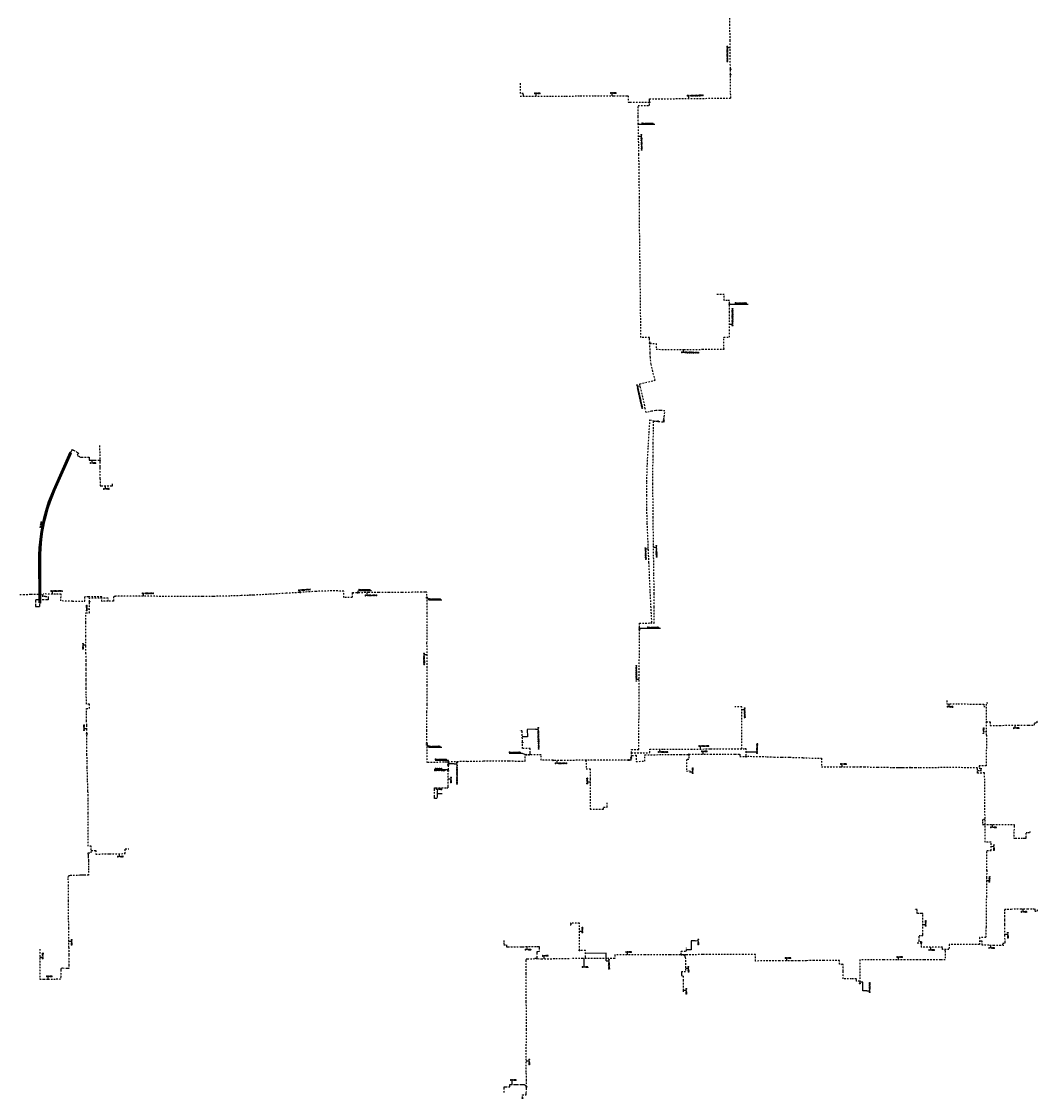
# Model space of a CAD drawing. Header units: millimetres. Extents: x 113593545 to 118192302, y 484533306 to 490462817.
# Tile 7 of 13: x 117145260 to 118019292, y 484533306 to 485459500. Entities that reach past the tile are written whole.
import ezdxf
from ezdxf.enums import TextEntityAlignment as Align

# ---------------------------------------------------------------- set-up
doc = ezdxf.new("R2010")
doc.units = ezdxf.units.MM
doc.header["$LTSCALE"] = 200
doc.linetypes.add('DASHDOT2', pattern=[12.7, 6.35, -3.175, 0, -3.175])
for name, color, linetype in [('WT-C-moftm', 7, 'Continuous'), ('WT-I-diam', 7, 'Continuous'), ('WT-I-info', 7, 'Continuous'), ('WT-I-mantelbuis', 7, 'Continuous'), ('WT-L-mantelbuis', 6, 'Continuous'), ('WT-L-telemetrie', 1, 'DASHDOT2')]:
    doc.layers.add(name, color=color, linetype=linetype)
doc.styles.add('DIN17', font='romans.shx', dxfattribs={"width": 0.9})

# ---------------------------------------------------------------- blocks, each defined once
blk = doc.blocks.new('LR-MOFTM')
at = {"color": 0, "linetype": 'ByBlock'}
for p, q in [((-0.5, -0.5), (0.5, 0.5)), ((0.5, -0.5), (-0.5, 0.5))]:
    blk.add_line(p, q, dxfattribs=at)
blk.add_circle((0, 0), 0.75, dxfattribs=at)
at = {"color": 0, "linetype": 'ByBlock', "lineweight": -2, "style": 'DIN17', "width": 0.9}
blk.add_attdef('*1', text='', height=1.8, dxfattribs=at).set_placement((0, 4), align=Align.MIDDLE)
blk = doc.blocks.new('LR-hyp')
at = {"color": 7, "linetype": 'ByBlock', "lineweight": -3, "style": 'DIN17', "width": 0.9}
blk.add_attdef('*1', text='', height=1.8, dxfattribs=at).set_placement((0, 0), align=Align.MIDDLE)
at = {"color": 7, "linetype": 'ByBlock', "lineweight": -2, "style": 'DIN17', "width": 0.9, "flags": 1}
blk.add_attdef('*2', text='', height=1.8, dxfattribs=at).set_placement((0, -5), align=Align.MIDDLE)
blk = doc.blocks.new('LR-DIAO1')
at = {"color": 0, "lineweight": -3}
blk.add_line((0, 0), (0, -5), dxfattribs=at)
blk.add_lwpolyline([(0.6, -5), (0, -5), (-0.6, -5)], dxfattribs=at)
at = {"color": 1, "lineweight": -3, "style": 'DIN17', "width": 0.9}
blk.add_attdef('*1', text='', height=1.8, dxfattribs=at).set_placement((-1.6, -5), align=Align.MIDDLE_RIGHT)
blk.add_attdef('*11', text='', height=1.8, dxfattribs=at).set_placement((1.6, -5), align=Align.MIDDLE_LEFT)
blk = doc.blocks.new('LR-DIAB1')
at = {"color": 0, "lineweight": -3}
blk.add_line((0, 0), (0, 5), dxfattribs=at)
blk.add_lwpolyline([(0.6, 5), (0, 5), (-0.6, 5)], dxfattribs=at)
at = {"color": 1, "lineweight": -3, "style": 'DIN17', "width": 0.9}
blk.add_attdef('*1', text='', height=1.8, dxfattribs=at).set_placement((-1.6, 5), align=Align.MIDDLE_RIGHT)
blk.add_attdef('*11', text='', height=1.8, dxfattribs=at).set_placement((1.6, 5), align=Align.MIDDLE_LEFT)

msp = doc.modelspace()

# ---------------------------------------------------------------- linework, layer by layer
at = {"layer": 'WT-I-diam'}
for p, q in [((117580460, 484844289), (117576091, 484844217)), ((117587354, 484850833), (117580354, 484850718)), ((117580354, 484850718), (117580460, 484844289)), ((117768678, 484831529), (117775524, 484831443)), ((117517385, 484821091), (117512177, 484821081)), ((117503122, 484795421), (117503197, 484796953)), ((117724935, 484669004), (117721390, 484668985)), ((117721390, 484668985), (117721430, 484661057)), ((117721430, 484661057), (117717221, 484661035)), ((117629088, 484653767), (117629086, 484648767)), ((117648186, 484658152), (117630516, 484658020)), ((117648236, 484651535), (117648186, 484658152)), ((117869001, 484633361), (117866418, 484633386)), ((117868929, 484625946), (117869001, 484633361)), ((117872426, 484625912), (117868929, 484625946)), ((117567231, 484545207), (117567230, 484546746))]:
    msp.add_line(p, q, dxfattribs=at)
at = {"layer": 'WT-I-info'}
for p, q in [((117675897, 485371194), (117677566, 485371194)), ((117677566, 485371194), (117690066, 485371194)), ((117754386, 485216508), (117757771, 485216508)), ((117757771, 485216508), (117770271, 485216508)), ((117434468, 484968209), (117435299, 484970124)), ((117435299, 484970124), (117446405, 484970124)), ((117494007, 484964025), (117495809, 484962036)), ((117495809, 484962036), (117506915, 484962036)), ((117676971, 484937711), (117682379, 484937711)), ((117682379, 484937711), (117694879, 484937711)), ((117493900, 484837411), (117495702, 484835422)), ((117495702, 484835422), (117506808, 484835422)), ((117564804, 484830288), (117575911, 484830288)), ((117575911, 484830288), (117579418, 484828901)), ((117500122, 484816230), (117512196, 484816254)), ((117501147, 484824165), (117512254, 484824165)), ((117512793, 484822625), (117512254, 484824165))]:
    msp.add_line(p, q, dxfattribs=at)
at = {"layer": 'WT-L-mantelbuis'}
msp.add_lwpolyline([(117168595, 485046603), (117172641, 485056897), (117187123, 485089298), (117187397, 485089176), (117172918, 485056780), (117168870, 485046481), (117166993, 485040754), (117165072, 485033872), (117163842, 485028611), (117163186, 485025386), (117162414, 485021003), (117161508, 485014411), (117160839, 485006890), (117160578, 485000585), (117160633, 484959587), (117160333, 484959586), (117160278, 485000584), (117160539, 485006910), (117161210, 485014445), (117162118, 485021050), (117162891, 485025442), (117163548, 485028675), (117164782, 485033946), (117166706, 485040841), (117168595, 485046603)], dxfattribs=at)
msp.add_lwpolyline([(117161298, 485000575), (117161557, 485006844), (117162223, 485014330), (117163122, 485020862), (117163902, 485025294), (117164545, 485028457), (117165772, 485033703), (117167682, 485040545), (117169549, 485046240), (117173587, 485056514), (117187751, 485088206), (117188025, 485088083), (117173862, 485056393), (117169831, 485046139), (117167969, 485040457), (117166063, 485033629), (117164838, 485028393), (117164197, 485025238), (117163418, 485020816), (117162522, 485014297), (117161857, 485006825), (117161598, 485000575), (117161653, 484959233), (117161353, 484959233)], close=True, dxfattribs=at)
at = {"layer": 'WT-L-telemetrie', "lineweight": -3}
for p, q in [((117754709, 485456180), (117754766, 485462819)), ((117754832, 485443084), (117754709, 485456180)), ((117755383, 485393693), (117754832, 485443084)), ((117685447, 485392912), (117755383, 485393693)), ((117685461, 485391640), (117685447, 485392912)), ((117675884, 485377565), (117675841, 485379958)), ((117675897, 485371194), (117675884, 485377565)), ((117676405, 485345111), (117675897, 485371194)), ((117676632, 485328708), (117676405, 485345111)), ((117676862, 485308171), (117676632, 485328708)), ((117677035, 485279396), (117676862, 485308171)), ((117678140, 485187749), (117677035, 485279396)), ((117754379, 485219718), (117752548, 485219709)), ((117754432, 485209433), (117754379, 485219718)), ((117754422, 485193496), (117754432, 485209433)), ((117685589, 485187839), (117678140, 485187749)), ((117685620, 485186794), (117685589, 485187839)), ((117685733, 485182982), (117685620, 485186794)), ((117749397, 485187910), (117754448, 485188022)), ((117749564, 485180276), (117749397, 485187910)), ((117754448, 485188022), (117754422, 485193496)), ((117685899, 485179722), (117685733, 485182982)), ((117685747, 485182706), (117691162, 485182661)), ((117686081, 485174458), (117685899, 485179722)), ((117691162, 485182661), (117691120, 485177607)), ((117691120, 485177607), (117715138, 485177407)), ((117715138, 485177407), (117730946, 485177606)), ((117730946, 485177606), (117749637, 485177832)), ((117749637, 485177832), (117749564, 485180276)), ((117686248, 485170638), (117686081, 485174458)), ((117686874, 485164746), (117686248, 485170638)), ((117688319, 485158661), (117686874, 485164746)), ((117690370, 485150934), (117688319, 485158661)), ((117677106, 485148025), (117690370, 485150934)), ((117677893, 485144533), (117677106, 485148025)), ((117681919, 485126654), (117677893, 485144533)), ((117682741, 485123252), (117681919, 485126654)), ((117685371, 485123887), (117682741, 485123252)), ((117687223, 485124335), (117685371, 485123887)), ((117690839, 485124977), (117687223, 485124335)), ((117694622, 485125073), (117690839, 485124977)), ((117698795, 485124578), (117694622, 485125073)), ((117698202, 485119579), (117698795, 485124578)), ((117685167, 485105810), (117685883, 485116830)), ((117685883, 485116830), (117690695, 485115932)), ((117688906, 485109354), (117688965, 485115810)), ((117688965, 485115810), (117690695, 485115932)), ((117690695, 485115932), (117697670, 485115103)), ((117697670, 485115103), (117698202, 485119579)), ((117684441, 485093504), (117685167, 485105810)), ((117688742, 485096889), (117688906, 485109354)), ((117688574, 485085673), (117688742, 485096889)), ((117683675, 485078639), (117684441, 485093504)), ((117688412, 485061783), (117688574, 485085673)), ((117683200, 485063705), (117683675, 485078639)), ((117683084, 485051724), (117683200, 485063705)), ((117688701, 485032811), (117688412, 485061783)), ((117683228, 485040771), (117683084, 485051724)), ((117683555, 485028554), (117683228, 485040771)), ((117688927, 485009224), (117688701, 485032811)), ((117684402, 485008967), (117683555, 485028554)), ((117685042, 484994091), (117684402, 485008967)), ((117689295, 484984458), (117688927, 485009224)), ((117685428, 484985320), (117685042, 484994091)), ((117686113, 484970165), (117685428, 484985320)), ((117689547, 484967414), (117689295, 484984458)), ((117686729, 484957789), (117686113, 484970165)), ((117689650, 484956109), (117689547, 484967414)), ((117687549, 484942618), (117686729, 484957789)), ((117689655, 484942020), (117689650, 484956109)), ((117676832, 484942027), (117686342, 484942263)), ((117676922, 484938432), (117676832, 484942027)), ((117676951, 484935771), (117676922, 484938432)), ((117686342, 484942263), (117687549, 484942618)), ((117686342, 484942263), (117689655, 484942020)), ((117676803, 484917400), (117676951, 484935771)), ((117676337, 484833395), (117676803, 484917400)), ((117765002, 484870240), (117758925, 484870233)), ((117765044, 484833938), (117765002, 484870240)), ((117576005, 484849431), (117573730, 484849447)), ((117576157, 484840180), (117576005, 484849431)), ((117493897, 484838483), (117493949, 484822261)), ((117576169, 484834160), (117576157, 484840180)), ((117582909, 484834174), (117576169, 484834160)), ((117578594, 484823459), (117578640, 484828906)), ((117582021, 484828889), (117578640, 484828906)), ((117592285, 484828924), (117582021, 484828889)), ((117582917, 484830638), (117582909, 484834174)), ((117582920, 484828892), (117582917, 484830638)), ((117592328, 484824185), (117592285, 484828924)), ((117669872, 484824360), (117669907, 484830564)), ((117669895, 484828383), (117670568, 484828384)), ((117669907, 484830564), (117669923, 484833430)), ((117669907, 484830564), (117685809, 484830713)), ((117669923, 484833430), (117676337, 484833395)), ((117685782, 484833589), (117697801, 484833702)), ((117685809, 484830713), (117685782, 484833589)), ((117697801, 484833702), (117721132, 484833805)), ((117721132, 484833805), (117738116, 484833887)), ((117738116, 484833887), (117755926, 484833972)), ((117755926, 484833972), (117766856, 484833931)), ((117500981, 484822351), (117493949, 484822261)), ((117508559, 484822449), (117500981, 484822351)), ((117510549, 484822525), (117508559, 484822449)), ((117512163, 484822587), (117510549, 484822525)), ((117528756, 484823224), (117512163, 484822587)), ((117528756, 484823224), (117542809, 484823547)), ((117542809, 484823547), (117555489, 484823707)), ((117555489, 484823707), (117564661, 484823576)), ((117564661, 484823576), (117572918, 484823507)), ((117572918, 484823507), (117578594, 484823459)), ((117610072, 484824063), (117592328, 484824185)), ((117638685, 484824184), (117610072, 484824063)), ((117669872, 484824360), (117638685, 484824184))]:
    msp.add_line(p, q, dxfattribs=at)
at = {"layer": 'WT-L-telemetrie'}
for p, q in [((117574484, 485397507), (117574402, 485406855)), ((117574148, 485395271), (117601773, 485395387)), ((117576880, 485397536), (117574484, 485397507)), ((117576890, 485396719), (117576880, 485397536)), ((117576890, 485396719), (117576928, 485395283)), ((117601773, 485395387), (117613818, 485395431)), ((117613818, 485395431), (117625913, 485395479)), ((117625913, 485395479), (117638292, 485395535)), ((117638292, 485395535), (117654731, 485395600)), ((117654731, 485395600), (117665673, 485395645)), ((117665673, 485395645), (117667220, 485395651)), ((117667220, 485395651), (117667200, 485390078)), ((117685470, 485390946), (117685461, 485391640)), ((117685495, 485389028), (117685470, 485390946)), ((117667200, 485390078), (117668874, 485390076)), ((117668874, 485390076), (117685482, 485390053)), ((117675743, 485387189), (117685518, 485387205)), ((117675841, 485379958), (117675743, 485387189)), ((117685518, 485387205), (117685495, 485389028)), ((117749883, 485224695), (117742992, 485224695)), ((117749883, 485219695), (117749883, 485224695)), ((117752548, 485219709), (117749883, 485219695)), ((117212455, 485094738, -2909), (117212529, 485082733, -2909)), ((117187955, 485089542), (117188624, 485090518)), ((117188624, 485090518), (117189225, 485091441)), ((117189225, 485091441), (117190006, 485090975)), ((117190006, 485090975), (117192873, 485089276)), ((117192873, 485089276), (117194166, 485088510)), ((117193746, 485087705), (117193017, 485086295)), ((117193017, 485086295), (117193879, 485085850)), ((117194166, 485088510), (117193746, 485087705)), ((117193879, 485085850), (117195109, 485085229)), ((117195109, 485085229), (117195993, 485084780)), ((117195993, 485084780), (117196980, 485084779)), ((117196980, 485084779), (117202505, 485084778)), ((117202505, 485084778), (117203390, 485084778)), ((117203390, 485084778), (117203390, 485083598)), ((117203390, 485083598), (117203369, 485082353)), ((117203369, 485082353), (117204629, 485082332)), ((117204629, 485082332), (117206277, 485082293)), ((117206277, 485082293), (117207232, 485082275)), ((117207232, 485082275), (117208242, 485082254)), ((117208242, 485082254), (117211735, 485082180)), ((117211735, 485082180), (117212528, 485082164)), ((117212529, 485082733, -2909), (117212527, 485081430, -2909)), ((117212527, 485081430, -2909), (117212530, 485080567, -2909)), ((117212530, 485080567, -2909), (117212581, 485076909, -2909)), ((117212581, 485076909, -2909), (117212603, 485075373, -2909)), ((117212603, 485075373, -2909), (117212760, 485066367, -2909)), ((117212760, 485066367, -2909), (117212847, 485060980, -2909)), ((117212847, 485060980, -2909), (117212862, 485060048, -2909)), ((117212862, 485060048, -2909), (117213950, 485060066, -2909)), ((117213950, 485060066, -2909), (117222625, 485060136, -2909)), ((117222625, 485060136, -2909), (117223431, 485060144, -2909)), ((117223430, 485061265, -2909), (117223433, 485061964, -2909)), ((117223431, 485060144, -2909), (117223430, 485061265, -2909)), ((117143726, 484966771), (117146761, 484966804)), ((117146761, 484966804), (117153363, 484966906)), ((117153363, 484966906), (117161293, 484967101)), ((117161293, 484967101), (117163744, 484967171)), ((117163494, 484964868), (117163429, 484967162)), ((117165743, 484964932), (117163494, 484964868)), ((117174426, 484967138), (117163744, 484967171)), ((117165743, 484964932), (117168216, 484964912)), ((117168216, 484964912), (117168216, 484963834)), ((117179259, 484967071), (117174426, 484967138)), ((117179177, 484961171), (117179259, 484967071)), ((117199616, 484960888), (117199669, 484964738)), ((117202722, 484964735), (117199669, 484964738)), ((117214213, 484964723), (117202722, 484964735)), ((117214310, 484960853), (117214213, 484964723)), ((117226175, 484964968), (117224355, 484964940)), ((117224355, 484964940), (117224376, 484960912)), ((117290432, 484965041), (117226170, 484965293)), ((117226170, 484965293), (117226175, 484964968)), ((117300835, 484965051), (117290432, 484965041)), ((117310097, 484965116), (117300835, 484965051)), ((117324461, 484965424), (117310097, 484965116)), ((117334105, 484965745), (117324461, 484965424)), ((117337942, 484965897), (117334105, 484965745)), ((117340498, 484966001), (117337942, 484965897)), ((117342429, 484966086), (117340498, 484966001)), ((117344280, 484966167), (117342429, 484966086)), ((117345593, 484966226), (117344280, 484966167)), ((117356208, 484966765), (117345593, 484966226)), ((117358419, 484966893), (117356208, 484966765)), ((117372945, 484967775), (117358419, 484966893)), ((117384306, 484968461), (117372945, 484967775)), ((117398538, 484969421), (117384306, 484968461)), ((117417243, 484969997), (117398538, 484969421)), ((117417246, 484969672), (117417243, 484969997)), ((117422520, 484969712), (117417246, 484969672)), ((117422684, 484964145), (117422520, 484969712)), ((117429795, 484964235), (117422684, 484964145)), ((117429800, 484968107), (117429795, 484964235)), ((117443980, 484968418), (117429800, 484968107)), ((117452559, 484968510), (117443980, 484968418)), ((117461518, 484968508), (117452559, 484968510)), ((117472466, 484968507), (117461518, 484968508)), ((117481630, 484968608), (117472466, 484968507)), ((117484823, 484968656), (117481630, 484968608)), ((117489397, 484968725), (117484823, 484968656)), ((117492446, 484968770), (117489397, 484968725)), ((117493989, 484968794), (117492446, 484968770)), ((117494292, 484950589), (117493989, 484968794)), ((117158899, 484962237), (117157402, 484962237)), ((117157402, 484962237), (117157402, 484961174)), ((117157402, 484961174), (117157402, 484957783)), ((117157402, 484957783), (117157402, 484956285)), ((117157402, 484956285), (117158407, 484956285)), ((117158407, 484956285), (117159586, 484956285)), ((117162251, 484962237), (117158899, 484962237)), ((117159586, 484956285), (117160970, 484956285)), ((117160970, 484957359), (117160990, 484959380)), ((117160970, 484956285), (117160970, 484957359)), ((117164183, 484962237), (117162251, 484962237)), ((117167273, 484962237), (117164183, 484962237)), ((117168216, 484962237), (117167273, 484962237)), ((117168216, 484963834), (117168216, 484963157)), ((117168216, 484963157), (117168216, 484962237)), ((117189102, 484961034), (117179177, 484961171)), ((117189102, 484961034), (117199616, 484960888)), ((117203689, 484950903), (117203741, 484960592)), ((117203741, 484960592), (117203767, 484963570)), ((117219692, 484963493), (117203767, 484963570)), ((117219714, 484960885), (117214310, 484960853)), ((117219714, 484960885), (117219692, 484963493)), ((117224376, 484960912), (117219714, 484960885)), ((117200625, 484942683), (117200694, 484950922)), ((117200694, 484950922), (117203689, 484950903)), ((117494200, 484939788), (117494292, 484950589)), ((117200659, 484930916), (117200625, 484942682)), ((117494088, 484925073), (117494200, 484939788)), ((117200671, 484927450), (117200659, 484930916)), ((117200689, 484922212), (117200671, 484927450)), ((117200719, 484915957), (117200689, 484922212)), ((117494111, 484916536), (117494088, 484925073)), ((117200755, 484909911), (117200719, 484915957)), ((117200780, 484906398), (117200755, 484909911)), ((117494115, 484903750), (117494111, 484916536)), ((117200833, 484902502), (117200780, 484906398)), ((117200888, 484898512), (117200833, 484902502)), ((117494190, 484888264), (117494115, 484903750)), ((117200914, 484896595), (117200888, 484898512)), ((117200945, 484893604), (117200914, 484896595)), ((117200964, 484889441), (117200945, 484893604)), ((117200971, 484885918), (117200964, 484889441)), ((117200981, 484882074), (117200971, 484885918)), ((117201065, 484872531), (117200981, 484882074)), ((117494176, 484872340), (117494190, 484888264)), ((117203592, 484872553), (117201065, 484872531)), ((117203626, 484868647), (117203592, 484872553)), ((117494072, 484865823), (117494176, 484872340)), ((117941321, 484875519), (117941304, 484872652)), ((117941304, 484872652), (117951082, 484872602)), ((117951082, 484872602), (117969560, 484872502)), ((117969560, 484872502), (117973128, 484872511)), ((117973128, 484872511), (117973120, 484870511)), ((117975305, 484845840), (117975374, 484873421)), ((117975374, 484873421), (117976626, 484873432)), ((117201067, 484868624), (117203626, 484868647)), ((117201096, 484865321), (117201067, 484868624)), ((117201258, 484857918), (117201096, 484865321)), ((117493885, 484849574), (117494072, 484865823)), ((117973120, 484870511), (117975367, 484870523)), ((117201336, 484854261), (117201258, 484857918)), ((117201414, 484850511), (117201336, 484854261)), ((117975333, 484857082), (117978485, 484857115)), ((117978485, 484857115), (117978512, 484854107)), ((117978512, 484854107), (117986696, 484854180)), ((117986696, 484854180), (118002431, 484854320)), ((118002431, 484854320), (118011655, 484854370)), ((118011655, 484854370), (118016855, 484854395)), ((118016837, 484856395), (118019063, 484856415)), ((118016855, 484854395), (118016837, 484856395)), ((118019063, 484856415), (118019052, 484858593)), ((117201558, 484839527), (117201414, 484850511)), ((117493897, 484838483), (117493885, 484849574)), ((117975305, 484845840), (117975292, 484819428)), ((117201529, 484831716), (117201539, 484834512)), ((117201539, 484834512), (117201558, 484839527)), ((117201543, 484829015), (117201529, 484831716)), ((117201667, 484822944), (117201543, 484829015)), ((117670568, 484828384), (117673958, 484828425)), ((117673958, 484828425), (117674054, 484823209)), ((117681418, 484828761), (117696041, 484829053)), ((117681470, 484823300), (117681418, 484828761)), ((117696041, 484829053), (117706018, 484829148)), ((117706018, 484829148), (117712309, 484829205)), ((117712309, 484829205), (117719588, 484829265)), ((117719282, 484829263), (117719282, 484827271)), ((117719282, 484827271), (117719282, 484824824)), ((117719588, 484829265), (117737882, 484829357)), ((117737882, 484829357), (117750021, 484829389)), ((117750021, 484829389), (117759010, 484829344)), ((117759010, 484829344), (117763255, 484829320)), ((117763255, 484829320), (117763250, 484827439)), ((117763250, 484827439), (117770064, 484827316)), ((117768727, 484833908), (117766856, 484833931)), ((117768609, 484828137), (117768727, 484833908)), ((117781043, 484827084), (117770065, 484827316)), ((117786303, 484826947), (117781043, 484827084)), ((117792952, 484826671), (117786303, 484826947)), ((117799081, 484826601), (117792952, 484826671)), ((117805746, 484826448), (117799081, 484826601)), ((117817477, 484826240), (117805746, 484826448)), ((117817477, 484826240), (117833419, 484825916)), ((117833419, 484825916), (117833374, 484818545)), ((117201765, 484818183), (117201667, 484822944)), ((117201803, 484816703), (117201765, 484818183)), ((117202088, 484807193), (117201803, 484816703)), ((117512163, 484822587), (117512189, 484819782)), ((117512189, 484819782), (117512272, 484814974)), ((117630872, 484824151), (117630891, 484821761)), ((117630891, 484821761), (117630948, 484816899)), ((117630948, 484816899), (117634388, 484816899)), ((117634388, 484816899), (117634386, 484808111)), ((117674054, 484823209), (117681470, 484823300)), ((117719282, 484824824), (117717331, 484824808)), ((117717331, 484824808), (117717433, 484814931)), ((117833374, 484818545), (117849911, 484818503)), ((117849911, 484818503), (117861151, 484818547)), ((117861151, 484818547), (117866665, 484818500)), ((117866665, 484818500), (117870226, 484818446)), ((117870226, 484818446), (117881876, 484818281)), ((117881876, 484818281), (117889934, 484818160)), ((117889934, 484818160), (117894497, 484818014)), ((117894497, 484818014), (117895388, 484817985)), ((117895388, 484817985), (117897599, 484817914)), ((117897599, 484817914), (117898683, 484817879)), ((117898683, 484817879), (117899558, 484817851)), ((117899558, 484817851), (117899905, 484817847)), ((117899905, 484817847), (117900447, 484817849)), ((117900447, 484817849), (117901943, 484817857)), ((117901943, 484817857), (117903529, 484817865)), ((117903529, 484817865), (117906511, 484817880)), ((117906511, 484817880), (117910766, 484817902)), ((117910766, 484817902), (117914119, 484817919)), ((117914119, 484817919), (117918352, 484817940)), ((117918352, 484817940), (117934280, 484817897)), ((117967723, 484817740), (117934280, 484817897)), ((117967764, 484813183), (117967723, 484817740)), ((117969155, 484819450), (117969124, 484817400)), ((117969124, 484817400), (117970938, 484817414)), ((117975292, 484819428), (117969155, 484819450)), ((117970925, 484815453), (117970926, 484816892)), ((117970938, 484817414), (117970926, 484816892)), ((117202402, 484797736), (117202088, 484807193)), ((117512343, 484801768), (117512272, 484814974)), ((117634386, 484808111), (117634385, 484803374)), ((117717433, 484814931), (117720139, 484814958)), ((117720139, 484814958), (117720136, 484813509)), ((117967744, 484815457), (117969762, 484815455)), ((117973829, 484813238), (117967764, 484813183)), ((117969762, 484815455), (117971547, 484815452)), ((117974371, 484753727), (117973829, 484813238)), ((117202538, 484793739), (117202402, 484797736)), ((117500545, 484792922), (117500560, 484799545)), ((117500560, 484799545), (117500563, 484800548)), ((117500563, 484800548), (117501534, 484800548)), ((117501534, 484800548), (117510768, 484800540)), ((117510768, 484800540), (117512350, 484800539)), ((117512350, 484800539), (117512343, 484801768)), ((117634385, 484803374), (117634380, 484782100)), ((117202565, 484790650), (117202538, 484793739)), ((117202653, 484778579), (117202565, 484790650)), ((117500540, 484791880), (117500545, 484792922)), ((117500540, 484791278), (117500540, 484791880)), ((117501301, 484791264), (117500540, 484791278)), ((117502686, 484791238), (117501301, 484791264)), ((117502738, 484792772), (117502686, 484791238)), ((117502797, 484794190), (117502738, 484792772)), ((117502848, 484795433), (117502797, 484794190)), ((117503635, 484795400), (117502848, 484795433)), ((117505135, 484795327), (117503635, 484795400)), ((117506233, 484795274), (117505135, 484795327)), ((117507238, 484795228), (117506233, 484795274)), ((117634380, 484782100), (117646057, 484781975)), ((117646057, 484781975), (117646077, 484783949)), ((117646077, 484783949), (117648993, 484783949)), ((117648993, 484783949), (117648993, 484787592)), ((117202719, 484769989), (117202653, 484778579)), ((117202706, 484750231), (117202719, 484769989)), ((117974193, 484773304), (117971983, 484773196)), ((117971983, 484773196), (117972022, 484771075)), ((117972022, 484771075), (117972060, 484769033)), ((117972060, 484769033), (117973249, 484769021)), ((117973249, 484769021), (117978415, 484768983)), ((117978415, 484768983), (117999200, 484768829)), ((117999154, 484767572), (117998949, 484757247)), ((117999200, 484768829), (117999154, 484767572)), ((118009530, 484761932), (118011293, 484761961)), ((118009557, 484760231), (118009530, 484761932)), ((118011293, 484761961), (118012978, 484761989)), ((118012978, 484761989), (118012951, 484762977)), ((117979336, 484753772), (117974371, 484753727)), ((117979402, 484746495), (117979336, 484753772)), ((117998949, 484757247), (118000170, 484757193)), ((118000170, 484757193), (118006870, 484757126)), ((118006870, 484757126), (118008310, 484757119)), ((118008310, 484757119), (118009592, 484757113)), ((118009595, 484757891), (118009557, 484760231)), ((118009592, 484757113), (118009595, 484757891)), ((117202704, 484743271), (117202690, 484742655)), ((117202690, 484742655), (117202691, 484741215)), ((117202694, 484744430), (117205203, 484744440)), ((117202704, 484743271), (117202694, 484744430)), ((117205211, 484750225), (117202706, 484750231)), ((117205203, 484744440), (117205211, 484750225)), ((117205206, 484746570), (117208070, 484746554)), ((117208070, 484746554), (117209104, 484746559)), ((117209104, 484746559), (117209145, 484743461)), ((117209145, 484743461), (117221073, 484743723)), ((117221073, 484743723), (117223506, 484743759)), ((117223506, 484743759), (117234485, 484743862)), ((117234485, 484743862), (117234486, 484748061)), ((117234486, 484748061), (117237564, 484748061)), ((117975623, 484729116), (117975846, 484746463)), ((117975846, 484746463), (117979402, 484746495)), ((117202691, 484741215), (117202740, 484739243)), ((117202740, 484739243), (117202772, 484737556)), ((117202772, 484737556), (117202798, 484735411)), ((117202798, 484735411), (117202855, 484733305)), ((117202855, 484733305), (117202908, 484731018)), ((117185518, 484723236), (117185534, 484725053)), ((117185540, 484716187), (117185518, 484723236)), ((117185534, 484725053), (117186816, 484725064)), ((117193491, 484725172), (117186816, 484725064)), ((117195409, 484725217), (117193491, 484725172)), ((117196180, 484725239), (117195409, 484725217)), ((117196898, 484725274), (117196180, 484725239)), ((117198095, 484725355), (117196898, 484725274)), ((117199078, 484725387), (117198095, 484725355)), ((117202980, 484725441), (117199078, 484725387)), ((117202908, 484731018), (117202945, 484728889)), ((117202945, 484728889), (117202976, 484726334)), ((117202976, 484726334), (117202980, 484725441)), ((117975630, 484729591), (117975541, 484723210)), ((117185634, 484703017), (117185540, 484716187)), ((117975541, 484723210), (117975323, 484707521)), ((117975323, 484707521), (117975134, 484692233)), ((117185780, 484689528), (117185634, 484703017)), ((117915773, 484695880), (117913757, 484695880)), ((117915773, 484694204), (117915773, 484695880)), ((117991218, 484696192), (117993316, 484696211)), ((117991231, 484694511), (117991218, 484696192)), ((117993316, 484696211), (117996613, 484696235)), ((117996613, 484696235), (118001493, 484696295)), ((118001493, 484696295), (118004740, 484696311)), ((118004740, 484696311), (118010637, 484696332)), ((118010637, 484696332), (118015249, 484696330)), ((118015249, 484696330), (118016936, 484696336)), ((118016936, 484696336), (118016936, 484694345)), ((118019292, 484694345), (118019279, 484696727)), ((117185866, 484679649), (117185780, 484689528)), ((117915773, 484692377), (117915773, 484694204)), ((117917287, 484692377), (117915773, 484692377)), ((117919320, 484692377), (117917287, 484692377)), ((117920577, 484692377), (117919320, 484692377)), ((117920577, 484691634), (117920577, 484692377)), ((117920577, 484679646), (117920577, 484691634)), ((117975134, 484692233), (117975027, 484680780)), ((117991218, 484683013), (117991223, 484686697)), ((117991223, 484686697), (117991228, 484689626)), ((117991228, 484689626), (117991231, 484694511)), ((118016936, 484694345), (118019292, 484694345)), ((117185997, 484663266), (117185866, 484679649)), ((117617140, 484682750), (117617770, 484682762)), ((117625269, 484684154), (117617399, 484684154)), ((117617770, 484682762), (117618002, 484682839)), ((117618002, 484682839), (117618109, 484682972)), ((117618109, 484682972), (117618145, 484683124)), ((117618145, 484683124), (117618147, 484683759)), ((117618147, 484683759), (117618180, 484683877)), ((117618180, 484683877), (117618284, 484684035)), ((117618284, 484684035), (117618389, 484684118)), ((117618389, 484684118), (117618480, 484684154)), ((117625269, 484663115), (117625269, 484684154)), ((117920577, 484674347), (117920577, 484679646)), ((117975027, 484680780), (117974889, 484671749)), ((117991305, 484673749), (117991218, 484683013)), ((117560299, 484669036), (117560311, 484667204)), ((117917443, 484671611), (117917447, 484673377)), ((117917443, 484671113), (117917443, 484671611)), ((117917443, 484668747), (117917443, 484671113)), ((117917443, 484667986), (117917443, 484668747)), ((117919618, 484667986), (117917443, 484667986)), ((117917447, 484673377), (117919517, 484673377)), ((117919517, 484673377), (117920577, 484673377)), ((117919618, 484667986), (117919634, 484666926)), ((117920577, 484673377), (117920577, 484674347)), ((117969369, 484671828), (117969285, 484665746)), ((117969330, 484669015), (117970805, 484669015)), ((117974889, 484671749), (117969369, 484671828)), ((117970805, 484669015), (117971430, 484669015)), ((117971430, 484669015), (117971430, 484665333)), ((117991360, 484669971), (117991305, 484673749)), ((117991387, 484667630), (117991360, 484669971)), ((117161104, 484661746), (117160883, 484635972)), ((117185997, 484663266), (117186004, 484656617)), ((117560311, 484667204), (117560324, 484665445)), ((117560324, 484665445), (117562500, 484665453)), ((117562500, 484665453), (117562505, 484664451)), ((117562505, 484664451), (117562510, 484663745)), ((117562510, 484663745), (117563750, 484663752)), ((117563750, 484663752), (117574874, 484663833)), ((117574874, 484663833), (117576429, 484663844)), ((117576429, 484663844), (117588366, 484663930)), ((117588366, 484663930), (117589764, 484663941)), ((117589366, 484659545), (117588614, 484659533)), ((117588614, 484659533), (117588629, 484658339)), ((117590584, 484659564), (117589366, 484659545)), ((117589764, 484663941), (117590494, 484663946)), ((117590494, 484663946), (117590534, 484662703)), ((117590534, 484662703), (117590572, 484660314)), ((117590572, 484660314), (117590584, 484659564)), ((117625262, 484660631), (117625269, 484663115)), ((117630496, 484660633), (117625262, 484660631)), ((117630538, 484655076), (117630496, 484660633)), ((117712755, 484657294), (117712764, 484660068)), ((117712764, 484660068), (117717226, 484660069)), ((117717226, 484660069), (117717211, 484662890)), ((117919634, 484666926), (117915892, 484666920)), ((117937558, 484663495), (117919109, 484663466)), ((117919659, 484665730), (117919634, 484666926)), ((117919662, 484663467), (117919659, 484665730)), ((117937548, 484661529), (117937558, 484663495)), ((117943168, 484661521), (117937548, 484661529)), ((117939986, 484660209), (117939971, 484661525)), ((117939986, 484660209), (117939986, 484652449)), ((117943214, 484665856), (117943168, 484661521)), ((117969285, 484665746), (117943214, 484665856)), ((117971430, 484665333), (117973708, 484665338)), ((117973708, 484665338), (117978090, 484665286)), ((117978090, 484665286), (117981389, 484665225)), ((117981389, 484665225), (117986880, 484665087)), ((117986880, 484665087), (117990378, 484665033)), ((117989490, 484665047), (117989510, 484666843)), ((117989510, 484666843), (117991387, 484666843)), ((117991387, 484666843), (117991387, 484667630)), ((117186004, 484656617), (117186023, 484648124)), ((117579442, 484653405), (117580456, 484653409)), ((117579448, 484651645), (117579442, 484653405)), ((117579491, 484640628), (117579448, 484651645)), ((117580456, 484653409), (117588039, 484653565)), ((117587536, 484653661), (117586892, 484653641)), ((117586892, 484653641), (117586892, 484653541)), ((117588647, 484653669), (117587536, 484653661)), ((117588039, 484653565), (117589228, 484653568)), ((117588629, 484658339), (117588638, 484654287)), ((117588638, 484654287), (117588647, 484653669)), ((117589228, 484653568), (117592528, 484653480)), ((117592528, 484653480), (117604847, 484653553)), ((117604847, 484653553), (117616512, 484653617)), ((117628099, 484653767), (117617762, 484653770)), ((117638925, 484653764), (117628099, 484653767)), ((117630538, 484653766), (117630538, 484655076)), ((117648932, 484653755), (117638925, 484653764)), ((117655611, 484653793), (117648932, 484653755)), ((117681501, 484656793), (117655611, 484656777)), ((117655611, 484656777), (117655611, 484653793)), ((117702871, 484656783), (117681501, 484656793)), ((117717103, 484656892), (117702871, 484656783)), ((117712755, 484657294), (117712759, 484657233)), ((117712759, 484657233), (117712768, 484657164)), ((117712768, 484657164), (117712779, 484657113)), ((117712779, 484657113), (117712816, 484657016)), ((117712816, 484657016), (117712839, 484656971)), ((117712839, 484656971), (117712854, 484656953)), ((117712854, 484656953), (117712901, 484656922)), ((117712901, 484656922), (117713079, 484656861)), ((117715509, 484656457), (117714845, 484656874)), ((117715758, 484656237), (117715509, 484656457)), ((117715935, 484656009), (117715758, 484656237)), ((117716088, 484655726), (117715935, 484656009)), ((117716153, 484655573), (117716088, 484655726)), ((117716215, 484655388), (117716153, 484655573)), ((117716250, 484655254), (117716215, 484655388)), ((117716323, 484654789), (117716250, 484655254)), ((117716323, 484654789), (117716321, 484654569)), ((117716321, 484654569), (117716375, 484652114)), ((117716375, 484652114), (117716592, 484642249)), ((117731141, 484657022), (117717103, 484656892)), ((117737860, 484657096), (117731141, 484657022)), ((117745973, 484657153), (117737860, 484657096)), ((117766092, 484657119), (117745973, 484657153)), ((117776729, 484657148), (117766092, 484657119)), ((117776749, 484651510), (117776729, 484657148)), ((117797443, 484651668), (117776749, 484651510)), ((117808474, 484651731), (117797443, 484651668)), ((117814446, 484651761), (117808474, 484651731)), ((117820563, 484651811), (117814446, 484651761)), ((117827044, 484651861), (117820563, 484651811)), ((117835356, 484651906), (117827044, 484651861)), ((117844121, 484651899), (117835356, 484651906)), ((117849101, 484651894), (117844121, 484651899)), ((117849088, 484648670), (117849101, 484651894)), ((117866604, 484652565), (117866425, 484634189)), ((117877012, 484652560), (117866604, 484652565)), ((117886833, 484652449), (117877012, 484652560)), ((117898559, 484652425), (117886833, 484652449)), ((117905391, 484652431), (117898559, 484652425)), ((117910874, 484652431), (117905391, 484652431)), ((117915971, 484652431), (117910874, 484652431)), ((117921729, 484652431), (117915971, 484652431)), ((117935962, 484652449), (117921729, 484652431)), ((117939986, 484652449), (117935962, 484652449)), ((117178990, 484643728), (117178931, 484637937)), ((117180627, 484645222), (117178980, 484645209)), ((117178980, 484645209), (117178990, 484643728)), ((117184582, 484645206), (117180627, 484645222)), ((117186046, 484645213), (117184582, 484645206)), ((117186023, 484648124), (117186046, 484645213)), ((117579547, 484616587), (117579491, 484640628)), ((117716592, 484642249), (117713166, 484642168)), ((117713166, 484642168), (117713179, 484640395)), ((117713179, 484640395), (117713182, 484639703)), ((117852126, 484648657), (117849088, 484648670)), ((117852070, 484636162), (117852102, 484642919)), ((117852102, 484642919), (117852126, 484648657)), ((117160883, 484635972), (117164269, 484635938)), ((117164269, 484635938), (117168091, 484635881)), ((117168091, 484635881), (117174100, 484635791)), ((117178899, 484635752), (117174100, 484635791)), ((117178931, 484637937), (117178899, 484635752)), ((117713182, 484639703), (117713179, 484638976)), ((117713179, 484638976), (117714472, 484638569)), ((117714472, 484638569), (117714532, 484635218)), ((117714532, 484635218), (117714600, 484626215)), ((117859395, 484636097), (117852070, 484636162)), ((117863557, 484636068), (117859395, 484636097)), ((117863504, 484634276), (117863557, 484636068)), ((117866425, 484634189), (117863504, 484634276)), ((117866425, 484634189), (117866402, 484631822)), ((117714600, 484626215), (117714619, 484624644)), ((117579587, 484592472), (117579547, 484616587)), ((117579518, 484568466), (117579587, 484592472)), ((117579521, 484555983), (117579518, 484568466)), ((117579685, 484548912), (117579521, 484555983)), ((117579685, 484547919), (117579685, 484548912)), ((117579694, 484543320), (117579685, 484547919)), ((117560351, 484538394), (117560400, 484542438)), ((117560400, 484542438), (117560410, 484543226)), ((117560410, 484543226), (117561673, 484543211)), ((117561673, 484543211), (117564074, 484543212)), ((117564074, 484543212), (117565338, 484543213)), ((117565337, 484545205), (117566088, 484545206)), ((117565337, 484544040), (117565337, 484545205)), ((117565338, 484543213), (117565337, 484544040)), ((117566088, 484545206), (117570087, 484545208)), ((117570087, 484545208), (117571545, 484545209)), ((117571545, 484545209), (117575618, 484545208)), ((117575618, 484545208), (117577195, 484545208)), ((117577195, 484545208), (117577501, 484545203)), ((117577501, 484545203), (117577633, 484545193)), ((117577633, 484545193), (117577847, 484545166)), ((117577847, 484545166), (117578063, 484545110)), ((117578063, 484545110), (117578270, 484545029)), ((117578270, 484545029), (117578646, 484544811)), ((117578646, 484544811), (117578974, 484544521)), ((117578974, 484544521), (117579291, 484544126)), ((117579291, 484544126), (117579694, 484543320)), ((117579522, 484536477), (117579524, 484538069)), ((117579524, 484538069), (117579695, 484541921)), ((117579695, 484542922), (117579694, 484543320)), ((117579695, 484541921), (117579695, 484542922)), ((117576144, 484533681), (117576145, 484536483)), ((117576145, 484536483), (117579522, 484536477))]:
    msp.add_line(p, q, dxfattribs=at)

# ---------------------------------------------------------------- block references
at = {"layer": 'WT-C-moftm', "linetype": 'Continuous'}
for p, xscale, yscale, zscale, rotation in [((117755107, 485418457), 500.0000000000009, 500.0000000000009, 500.0000000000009, 90.63930000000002), ((117755158, 485413828), 500.0000000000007, 500.0000000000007, 500.0000000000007, 270.6393), ((117685482, 485390053), 500, 500, 500, 269.9234), ((117675888, 485371753), 500, 500, 500, 275.8371005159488), ((117675897, 485371194), 500.0000000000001, 500.0000000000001, 500.0000000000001, 271.1143297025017), ((117685765, 485182768), 500.0000000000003, 500.0000000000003, 500.0000000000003, 269.0164323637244), ((117686521, 485182699), 500, 500, 500, 359.5226752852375), ((117692765, 485115686), 500, 500, 500, 353.2300631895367), ((117697713, 485115460), 500, 500, 500, 353.2301), ((117697853, 485116642), 500, 500, 500, 353.2301), ((117212528, 485082164), 500, 500, 500, 89.90500000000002), ((117163455, 484966231), 500, 500, 500, 271.6338), ((117202828, 484964735), 500.0000000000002, 500.0000000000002, 500.0000000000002, 359.9379000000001), ((117434468, 484968209), 500.0000000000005, 500.0000000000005, 500.0000000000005, 1.253912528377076), ((117494037, 484963823), 500.0000000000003, 500.0000000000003, 500.0000000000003, 274.3353579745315), ((117494030, 484964241), 499.9999999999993, 499.9999999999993, 499.9999999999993, 0.9538000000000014), ((117203673, 484960564), 500, 500, 500, 359.4932000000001), ((117676979, 484936467), 500, 500, 500, 225.0000000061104), ((117676958, 484937776), 499.9999999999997, 499.9999999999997, 499.9999999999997, 269.8875594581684), ((117975333, 484857082), 500, 500, 500, 0.5970000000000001), ((117201462, 484846836), 499.9999999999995, 499.9999999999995, 499.9999999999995, 270.7504), ((117201462, 484846815), 500.0000000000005, 500.0000000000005, 500.0000000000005, 90.75039999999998), ((117493897, 484838876), 500.0000000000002, 500.0000000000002, 500.0000000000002, 270.0614), ((117493900, 484837392), 500, 500, 500, 270.1827), ((117576143, 484839437), 500.0000000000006, 500.0000000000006, 500.0000000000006, 270.1171), ((117579478, 484828902), 500, 500, 500, 359.7074000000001), ((117581758, 484828890), 500, 500, 500, 359.7074000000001), ((117719282, 484829263), 500.0000000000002, 500.0000000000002, 500.0000000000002, 0.4768999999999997), ((117768367, 484827347), 499.9999999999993, 499.9999999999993, 499.9999999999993, 178.9678), ((117512182, 484820527), 500, 500, 500, 180.5470999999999), ((117512187, 484819974), 500, 500, 500, 0.5470999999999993), ((117512743, 484822609), 500, 500, 500, 2.198300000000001), ((117602664, 484824114), 500.0000000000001, 500.0000000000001, 500.0000000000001, 359.6084), ((117630872, 484824151), 500, 500, 500, 0.2416), ((117667330, 484824346), 500, 500, 500, 180.3231999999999), ((117668024, 484824350), 500, 500, 500, 0.3231999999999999), ((117867344, 484818489), 500, 500, 500, 89.1286), ((117909624, 484817896), 499.9999999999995, 499.9999999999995, 499.9999999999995, 90.2898), ((117512272, 484814974), 500, 500, 500, 270.3085), ((117625262, 484660631), 500, 500, 500, 0.0188), ((117713079, 484656861), 499.9999999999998, 499.9999999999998, 499.9999999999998, 270.4374), ((117714845, 484656874), 499.9999999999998, 499.9999999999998, 499.9999999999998, 0.9052), ((117851318, 484648660), 500.0000000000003, 500.0000000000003, 500.0000000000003, 269.7614), ((117866406, 484632170), 499.9999999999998, 499.9999999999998, 499.9999999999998, 179.4424), ((117579694, 484543320), 500, 500, 500, 270.1139), ((117576144, 484533681), 500, 500, 500, 89.9888)]:
    msp.add_blockref('LR-MOFTM', p, dxfattribs=dict(at, xscale=xscale, yscale=yscale, zscale=zscale, rotation=rotation))
at = {"layer": 'WT-C-moftm', "linetype": 'Continuous', "xscale": 500, "yscale": 500, "zscale": 500}
for p in [(117754395, 485216500), (117430398, 484968070), (117669821, 484826376)]:
    msp.add_blockref('LR-MOFTM', p, dxfattribs=at)
at = {"layer": 'WT-I-diam'}
for name, p, xscale, yscale, zscale, rotation, values in [('LR-DIAO1', (117754900, 485436981), 500, 500, 500, 270.639293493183, {'*1': 'D', '*11': 'N065/N065/HDPE40'}), ('LR-DIAB1', (117653275, 485395594), 499.9999999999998, 499.9999999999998, 499.9999999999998, 0.2272217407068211, {'*1': 'D', '*11': 'N065'}), ('LR-DIAB1', (117719460, 485393292), 500, 500, 500, 0.639293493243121, {'*1': 'D', '*11': 'N065/N065/HDPE40'}), ('LR-DIAB1', (117676097, 485360944), 499.9999999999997, 499.9999999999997, 499.9999999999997, 270.7952131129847, {'*1': 'D', '*11': 'N065/N065/HDPE40'}), ('LR-DIAO1', (117442233, 484968379), 499.9999999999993, 499.9999999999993, 499.9999999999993, 0.7265474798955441, {'*1': 'D', '*11': 'N065/HDPE40'}), ('LR-DIAO1', (117200686, 484923197), 500, 500, 500, 270.1629146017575, {'*1': 'D', '*11': 'N065'}), ('LR-DIAO1', (117494112, 484914910), 500, 500, 500, 270.2774275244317, {'*1': 'D', '*11': 'N065/HDPE40'}), ('LR-DIAB1', (117676670, 484893493), 500.0000000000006, 500.0000000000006, 500.0000000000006, 89.6821450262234, {'*1': 'D', '*11': 'N065/N065/HDPE40'}), ('LR-DIAO1', (117943117, 484872642), 500, 500, 500, 359.6901580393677, {'*1': 'D', '*11': 'N065'}), ('LR-DIAB1', (117765005, 484867805), 499.9999999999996, 499.9999999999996, 499.9999999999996, 270.0655727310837, {'*1': 'D', '*11': 'N065/N065'}), ('LR-DIAB1', (117201400, 484851199), 500, 500, 500, 89.79264861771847, {'*1': 'D', '*11': 'N065'}), ('LR-DIAB1', (117587354, 484850833), 500.0000000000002, 500.0000000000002, 500.0000000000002, 270.9425371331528, {'*1': 'D', '*11': 'N065/N065/HDPE40/HDPE40'}), ('LR-DIAB1', (117975311, 484848440), 500.0000000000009, 500.0000000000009, 500.0000000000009, 88.20635520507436, {'*1': 'D', '*11': 'N065'}), ('LR-DIAB1', (117729433, 484833845), 500, 500, 500, 0.273939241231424, {'*1': 'D', '*11': 'N065/N065'}), ('LR-DIAB1', (117517385, 484821091), 500.0000000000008, 500.0000000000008, 500.0000000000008, 270.1145506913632, {'*1': 'D', '*11': 'KT-ONBEKEND/KT-ONBEKEND'}), ('LR-DIAB1', (117851342, 484818509), 500.0000000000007, 500.0000000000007, 500.0000000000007, 359.5090357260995, {'*1': 'D', '*11': 'N065'}), ('LR-DIAB1', (117634385, 484805372), 500.0000000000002, 500.0000000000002, 500.0000000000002, 89.9857465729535, {'*1': 'D', '*11': 'N065'}), ('LR-DIAO1', (117229226, 484743813), 500, 500, 500, 1.259676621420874, {'*1': 'D', '*11': 'N061'}), ('LR-DIAB1', (117185955, 484668587), 500.0000000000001, 500.0000000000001, 500.0000000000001, 270.4605171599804, {'*1': 'D', '*11': 'N065'}), ('LR-DIAB1', (117724935, 484669004), 500.0000000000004, 500.0000000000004, 500.0000000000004, 270.2958929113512, {'*1': 'D', '*11': 'N065'}), ('LR-DIAB1', (117666492, 484656784), 499.9999999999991, 499.9999999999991, 499.9999999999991, 0.03438158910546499, {'*1': 'D', '*11': 'N065'}), ('LR-DIAO1', (117161045, 484654908), 499.9999999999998, 499.9999999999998, 499.9999999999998, 89.51033667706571, {'*1': 'D', '*11': 'N065'}), ('LR-DIAB1', (117648236, 484651535), 499.9999999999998, 499.9999999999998, 499.9999999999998, 270.5545112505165, {'*1': 'D', '*11': 'N065/N065'}), ('LR-DIAB1', (117803663, 484651703), 499.9999999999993, 499.9999999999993, 499.9999999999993, 0.437627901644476, {'*1': 'D', '*11': 'N065'}), ('LR-DIAB1', (117899749, 484652426), 500, 500, 500, 359.3527718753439, {'*1': 'D', '*11': 'N065'}), ('LR-DIAB1', (117716524, 484645342), 500, 500, 500, 271.2631750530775, {'*1': 'D', '*11': 'N065'}), ('LR-DIAO1', (117872426, 484625912), 499.9999999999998, 499.9999999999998, 499.9999999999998, 89.44237860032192, {'*1': 'D', '*11': 'N065/N065'}), ('LR-DIAB1', (117714598, 484626438), 499.9999999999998, 499.9999999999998, 499.9999999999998, 270.4361342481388, {'*1': 'D', '*11': 'N065'})]:
    msp.add_blockref(name, p, dxfattribs=dict(at, xscale=xscale, yscale=yscale, zscale=zscale, rotation=rotation)).add_auto_attribs(values)
at = {"layer": 'WT-I-diam', "linetype": 'Continuous'}
for name, p, xscale, yscale, zscale, rotation, values in [('LR-DIAB1', (117587961, 485395329), 500, 500, 500, 0.240508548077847, {'*1': 'D', '*11': 'N065'}), ('LR-DIAO1', (117754426, 485199120), 500, 500, 500, 89.96471900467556, {'*1': 'D', '*11': 'N065/HDPE40/HDPE40'}), ('LR-DIAO1', (117714471, 485177413), 500, 500, 500, 359.5226752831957, {'*1': 'D', '*11': 'N065/HDPE40/HDPE40'}), ('LR-DIAO1', (117677499, 485146279), 500, 500, 500, 282.6911664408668, {'*1': 'D', '*11': 'N065/N065/N065/N065/HDPE40'}), ('LR-DIAO1', (117205701, 485082307), 500, 500, 500, 358.6566557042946, {'*1': 'D', '*11': 'N065'}), ('LR-DIAO1', (117217180, 485060092), 500, 500, 500, 0.461278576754, {'*1': 'D', '*11': 'N065'}), ('LR-DIAO1', (117684543, 485005687), 500, 500, 500, 272.4666962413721, {'*1': 'D', '*11': 'KT-ONBEKEND'}), ('LR-DIAB1', (117688953, 485007462), 500, 500, 500, 270.8508524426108, {'*1': 'D', '*11': 'KT-ONBEKEND'}), ('LR-DIAB1', (117171871, 484967146), 500, 500, 500, 359.8198790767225, {'*1': 'D', '*11': 'N065/HDPE40'}), ('LR-DIAB1', (117250312, 484965198), 500, 500, 500, 359.7755593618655, {'*1': 'D', '*11': 'N065/HDPE40'}), ('LR-DIAB1', (117385204, 484967975), 500, 500, 500, 3.858077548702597, {'*1': 'D', '*11': 'N065/HDPE40'}), ('LR-DIAB1', (117203707, 484954144), 500, 500, 500, 89.6946441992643, {'*1': 'D', '*11': 'N065'}), ('LR-DIAO1', (117999902, 484854298), 500, 500, 500, 0.5102479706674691, {'*1': 'D', '*11': 'N065'}), ('LR-DIAO1', (117775524, 484831443), 500, 500, 500, 88.82185286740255, {'*1': 'D', '*11': 'N065/N065'}), ('LR-DIAO1', (117694238, 484833669), 500, 500, 500, 0.5396222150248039, {'*1': 'D', '*11': 'N065/N065'}), ('LR-DIAB1', (117731699, 484829326), 500, 500, 500, 0.287849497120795, {'*1': 'D', '*11': 'N065'}), ('LR-DIAO1', (117605796, 484824093), 500, 500, 500, 359.6083916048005, {'*1': 'D', '*11': 'N065/HDPE40'}), ('LR-DIAO1', (117720137, 484814233), 500, 500, 500, 89.865131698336, {'*1': 'D', '*11': 'N065'}), ('LR-DIAB1', (117512309, 484808273), 500, 500, 500, 270.2982470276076, {'*1': 'D', '*11': 'N065'}), ('LR-DIAB1', (117503197, 484796953), 500, 500, 500, 357.2257450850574, {'*1': 'D', '*11': 'N065'}), ('LR-DIAO1', (117980403, 484769028), 500, 500, 500, 359.5770507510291, {'*1': 'D', '*11': 'N065'}), ('LR-DIAB1', (117979369, 484750134), 500, 500, 500, 270.521439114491, {'*1': 'D', '*11': 'N065'}), ('LR-DIAO1', (117975507, 484720764), 500, 500, 500, 89.20424537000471, {'*1': 'D', '*11': 'N065'}), ('LR-DIAO1', (118006599, 484696317), 500, 500, 500, 0.207047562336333, {'*1': 'D', '*11': 'N065'}), ('LR-DIAO1', (117920577, 484682933), 500, 500, 500, 89.99930208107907, {'*1': 'D', '*11': 'N065'}), ('LR-DIAO1', (117625269, 484677207), 500, 500, 500, 90, {'*1': 'D', '*11': 'N065'}), ('LR-DIAB1', (117991297, 484674642), 500, 500, 500, 270.8383305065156, {'*1': 'D', '*11': 'N065'}), ('LR-DIAO1', (117580032, 484663870), 500, 500, 500, 0.414350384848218, {'*1': 'D', '*11': 'N065'}), ('LR-DIAO1', (117927128, 484663478), 500, 500, 500, 0.09058368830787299, {'*1': 'D', '*11': 'N065'}), ('LR-DIAO1', (117978881, 484665271), 500, 500, 500, 358.9428909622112, {'*1': 'D', '*11': 'N065'}), ('LR-DIAB1', (117594939, 484653494), 500, 500, 500, 0.3389863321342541, {'*1': 'D', '*11': 'N065'}), ('LR-DIAO1', (117629086, 484648767), 499.9999999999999, 499.9999999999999, 499.9999999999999, 359.9815695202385, {'*1': 'D', '*11': 'N065'}), ('LR-DIAB1', (117168091, 484635881), 500, 500, 500, 359.1408664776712, {'*1': 'D', '*11': 'N065'}), ('LR-DIAB1', (117579518, 484565702), 500, 500, 500, 270.0136937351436, {'*1': 'D', '*11': 'N065'}), ('LR-DIAB1', (117567230, 484546746), 500.0000000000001, 500.0000000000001, 500.0000000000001, 0.03284699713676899, {'*1': 'D', '*11': 'N065'})]:
    msp.add_blockref(name, p, dxfattribs=dict(at, xscale=xscale, yscale=yscale, zscale=zscale, rotation=rotation)).add_auto_attribs(values)
at = {"layer": 'WT-I-info', "linetype": 'Continuous', "xscale": 500.0000000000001, "yscale": 500.0000000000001, "zscale": 500.0000000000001}
msp.add_blockref('LR-hyp', (117504012, 484816817), dxfattribs=at).add_auto_attribs({'*1': '550019902'})

# ---------------------------------------------------------------- texts
at = {"layer": 'WT-I-info', "style": 'DIN17', "width": 0.9}
for s, p in [('Glasvezelkoppeling', (117678900, 485371563)), ('Glasvezelkoppeling', (117759104, 485216877)), ('Glasvezelkoppeling', (117435239, 484970492)), ('Glasvezelkoppeling', (117495749, 484962405)), ('Glasvezelkoppeling', (117683712, 484938080)), ('Glasvezelkoppeling', (117495642, 484835791)), ('Glasvezelkoppeling', (117501087, 484824533)), ('Glasvezelkoppeling', (117564744, 484830656)), ('data rond gelegd', (117500321, 484815180))]:
    msp.add_text(s, height=900, dxfattribs=at).set_placement(p)
at = {"layer": 'WT-I-mantelbuis', "style": 'DIN17', "width": 0.9}
msp.add_text('2x PE100', height=900, rotation=78.508934, dxfattribs=at).set_placement((117162374, 485026743), align=Align.CENTER)

doc.saveas('drawing.dxf')
